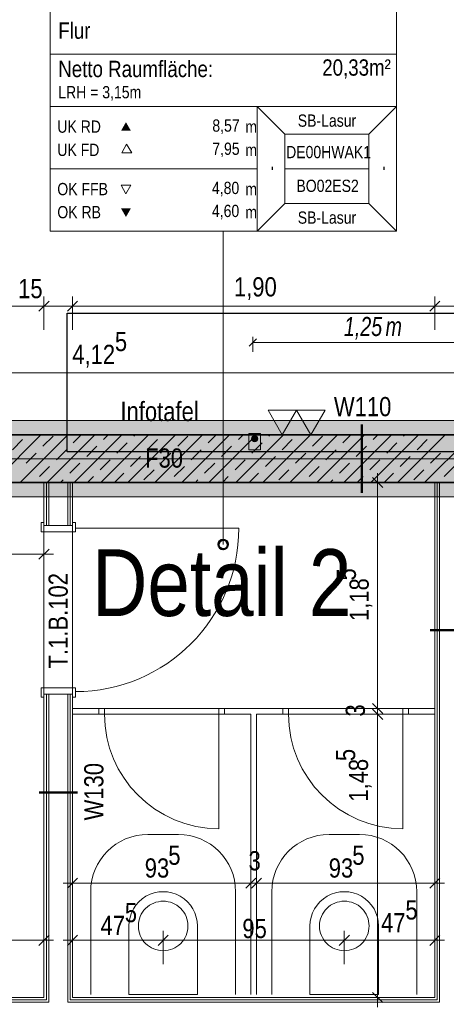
# Model space of a CAD drawing. Extents: x -420 to 300, y 62 to 1162.
# Tile 64 of 130: x -113 to -69, y 717 to 820. Entities that reach past the tile are written whole.
import ezdxf
from ezdxf.lldxf.tags import DXFTag

# ---------------------------------------------------------------- set-up
doc = ezdxf.new("R2010")
doc.units = 0
doc.layers.get('0').update_dxf_attribs({"lineweight": 35})
for name, color, linetype, lineweight, true_color in [('00 -Bauelemente -Dämmung innen', 7, 'Continuous', 9, 0xff7fe6), ('00 -Bauelemente -Gipskarton', 7, 'Continuous', 9, 0xff7fe6), ('30 -34 Innenwände- 1 tragend', 7, 'Continuous', 13, 0xdd0806), ('30 -34 Innenwände- 2 nichttragend', 7, 'Continuous', 18, 0xff7fe6), ('30 -34 Innenwände- 4 Türen_Fenster', 9, 'Continuous', 15, 0x808080), ('30 -35 Decken- 1 Konstruktion-Träger- Stahlbeton', 7, 'grob-A06G9F4K8I', 13, 0x33aa00), ('40 -41 Abwasser_Wasser_Gas- 1 Abwasser + sanitäre Anlagen', 7, 'Continuous', 9, 0xff6633), ('60 -61 Ausstattung -1 Möbel -verdeckt', 9, 'grob-A06G9F4K8I', 13, 0x808080), ('70 -72 Beschriftung- 1 Beschriftung allgemein', 7, 'Continuous', 9, 0xff6633), ('70 -72 Beschriftung- 2 Beschriftung Bauteile', 7, 'Continuous', 9, 0x9999ff), ('70 -75 Raumstempel- 1 Raumstempel', 1, 'Continuous', 50, 0xff0000), ('70 -75 Raumstempel-2 Verweislinie', 1, 'Continuous', 9, 0xff0000), ('70 -76 Bemaßung- 2 Allgemein', 9, 'Continuous', 5, 0x808080), ('E_Aussparung Bemaßung', 5, 'Continuous', 9, 0x0000ff), ('E_Leerrohr 32', 7, 'Continuous', 9, 0x00b300), ('E_Leerrohr Umrandung', 7, 'Continuous', 13, 0xffffff), ('E_Leerrohr_Detailnummer', 1, 'Continuous', 25, 0xff0000), ('E_Leerrohrdose 32', 7, 'Continuous', 9, 0x99ff99), ('iwb_Schraffur_ F30_feuerhemmend', 7, 'Continuous', 13, 0xff6600), ('iwb_Sichtbeton', 2, 'Continuous', 50, 0xffff00), ('iwb_Sichtbeton-Shading', 2, 'Continuous', 50, 0xffff00)]:
    doc.layers.add(name, color=color, linetype=linetype, lineweight=lineweight, true_color=true_color)
for name, color, linetype, lineweight in [('70 -71 Achsen- 1 Gebäudeachsen', 7, 'STRICHPUNKT2-A06G9F4J8I', 18), ('70 -75 Raumstempel- 3 Wandstempel', 7, 'Continuous', 50), ('Keine', 7, 'Continuous', 9)]:
    doc.layers.add(name, color=color, linetype=linetype, lineweight=lineweight)
doc.layers.add('iwb_Schraffur_Unterzug', color=7, linetype='Continuous', lineweight=5, true_color=0xffffcc, plot=False)
doc.styles.get("Standard").update_dxf_attribs({"font": 'ARIALN.TTF'})
tags = doc.linetypes.add('grob-A06G9F4K8I', pattern=[14, 3, -8, 3]).pattern_tags.tags
tags[8:9] = [DXFTag(74, 4), DXFTag(75, 0), DXFTag(340, '0'), DXFTag(46, 0.0), DXFTag(50, 0.0), DXFTag(44, 0.0), DXFTag(45, 0.0)]
tags[6:7] = [DXFTag(74, 4), DXFTag(75, 0), DXFTag(340, '0'), DXFTag(46, 0.0), DXFTag(50, 0.0), DXFTag(44, 0.0), DXFTag(45, 0.0)]
tags[4:5] = [DXFTag(74, 4), DXFTag(75, 0), DXFTag(340, '0'), DXFTag(46, 0.0), DXFTag(50, 0.0), DXFTag(44, 0.0), DXFTag(45, 0.0)]
tags = doc.linetypes.add('STRICHPUNKT2-A06G9F4J8I', pattern=[12.7, 6.35, -3.175, 0, -3.175]).pattern_tags.tags
tags[10:11] = [DXFTag(74, 4), DXFTag(75, 0), DXFTag(340, '0'), DXFTag(46, 0.0), DXFTag(50, 0.0), DXFTag(44, 0.0), DXFTag(45, 0.0)]
tags[8:9] = [DXFTag(74, 4), DXFTag(75, 0), DXFTag(340, '0'), DXFTag(46, 0.0), DXFTag(50, 0.0), DXFTag(44, 0.0), DXFTag(45, 0.0)]
tags[6:7] = [DXFTag(74, 4), DXFTag(75, 0), DXFTag(340, '0'), DXFTag(46, 0.0), DXFTag(50, 0.0), DXFTag(44, 0.0), DXFTag(45, 0.0)]
tags[4:5] = [DXFTag(74, 4), DXFTag(75, 0), DXFTag(340, '0'), DXFTag(46, 0.0), DXFTag(50, 0.0), DXFTag(44, 0.0), DXFTag(45, 0.0)]

# ---------------------------------------------------------------- blocks, each defined once
blk = doc.blocks.new('Shading-A06G9EZH8I', base_point=(-7.3, 831.65))
at = {"layer": 'iwb_Sichtbeton-Shading', "color": 51, "true_color": 0xffff7f}
blk.add_solid([(-63.8, 776.65), (-121.49, 776.65), (-63.8, 777.25), (-121.49, 777.25)], dxfattribs=at)
blk = doc.blocks.new('Referenz-A06G9F4L8I')
at = {"layer": '00 -Bauelemente -Dämmung innen', "color": 0, "linetype": 'Continuous', "ltscale": 0.13}
for p, q in [((-110.3, 771.95), (-110.3, 767.45)), ((-108.3, 771.95), (-108.3, 767.45)), ((-69.3, 771.95), (-69.3, 717.45)), ((-110.3, 749.75), (-110.3, 717.45)), ((-108.3, 749.75), (-108.3, 717.45)), ((-110.3, 717.45), (-151.5, 717.45)), ((-69.3, 717.45), (-108.3, 717.45))]:
    blk.add_line(p, q, dxfattribs=at)
at = {"layer": '00 -Bauelemente -Gipskarton', "color": 0, "linetype": 'Continuous', "ltscale": 0.13}
for p, q in [((-110.8, 771.95), (-110.8, 767.45)), ((-110.55, 771.95), (-110.55, 767.45)), ((-110.3, 771.95), (-110.3, 767.45)), ((-108.3, 771.95), (-108.3, 767.45)), ((-108.05, 771.95), (-108.05, 767.45)), ((-107.8, 771.95), (-107.8, 767.45)), ((-69.8, 771.95), (-69.8, 717.95)), ((-69.55, 771.95), (-69.55, 717.7)), ((-69.3, 771.95), (-69.3, 717.45)), ((-110.8, 749.75), (-110.8, 717.95)), ((-110.55, 749.75), (-110.55, 717.7)), ((-110.3, 749.75), (-110.3, 717.45)), ((-108.3, 749.75), (-108.3, 717.45)), ((-108.05, 749.75), (-108.05, 717.7)), ((-107.8, 749.75), (-107.8, 717.95)), ((-110.55, 717.7), (-151.25, 717.7)), ((-110.8, 717.95), (-151, 717.95)), ((-69.55, 717.7), (-108.05, 717.7)), ((-69.8, 717.95), (-107.8, 717.95)), ((-110.3, 717.45), (-151.5, 717.45)), ((-69.3, 717.45), (-108.3, 717.45))]:
    blk.add_line(p, q, dxfattribs=at)
at = {"layer": '30 -34 Innenwände- 1 tragend', "color": 0, "lineweight": 35}
for p, q in [((-146.3, 776.95), (-63.8, 776.95)), ((-146.3, 771.95), (-63.8, 771.95))]:
    blk.add_line(p, q, dxfattribs=at)
at = {"layer": '30 -34 Innenwände- 1 tragend', "color": 0, "linetype": 'Continuous', "ltscale": 0.13}
for p, q in [((-146.3, 776.95), (-63.8, 776.95)), ((-146.3, 771.95), (-110.8, 771.95)), ((-107.8, 771.95), (-69.8, 771.95))]:
    blk.add_line(p, q, dxfattribs=at)
at = {"layer": '30 -34 Innenwände- 1 tragend', "color": 0, "lineweight": 9}
for p, q in [((-116.13, 771.95), (-111.13, 776.95)), ((-116.13, 771.95), (-111.13, 776.95)), ((-114.1, 775.4), (-113.04, 776.46)), ((-114.1, 775.4), (-113.04, 776.46)), ((-113.3, 771.95), (-108.3, 776.95)), ((-113.3, 771.95), (-108.3, 776.95)), ((-110.92, 775.76), (-109.85, 776.82)), ((-110.92, 775.76), (-109.85, 776.82)), ((-110.48, 771.95), (-105.48, 776.95)), ((-110.48, 771.95), (-105.48, 776.95)), ((-107.73, 776.11), (-106.89, 776.95)), ((-107.73, 776.11), (-106.89, 776.95)), ((-107.65, 771.95), (-102.65, 776.95)), ((-107.65, 771.95), (-102.65, 776.95)), ((-104.82, 771.95), (-99.82, 776.95)), ((-104.82, 771.95), (-99.82, 776.95)), ((-104.55, 776.46), (-104.06, 776.95)), ((-104.55, 776.46), (-104.06, 776.95)), ((-101.99, 771.95), (-96.99, 776.95)), ((-101.99, 771.95), (-96.99, 776.95)), ((-101.37, 776.82), (-101.23, 776.95)), ((-101.37, 776.82), (-101.23, 776.95)), ((-99.96, 775.4), (-98.89, 776.46)), ((-99.96, 775.4), (-98.89, 776.46)), ((-99.16, 771.95), (-94.16, 776.95)), ((-99.16, 771.95), (-94.16, 776.95)), ((-96.77, 775.76), (-95.71, 776.82)), ((-96.77, 775.76), (-95.71, 776.82)), ((-96.33, 771.95), (-91.33, 776.95)), ((-96.33, 771.95), (-91.33, 776.95)), ((-93.59, 776.11), (-92.75, 776.95)), ((-93.59, 776.11), (-92.75, 776.95)), ((-93.51, 771.95), (-88.51, 776.95)), ((-93.51, 771.95), (-88.51, 776.95)), ((-90.68, 771.95), (-85.68, 776.95)), ((-90.68, 771.95), (-85.68, 776.95)), ((-90.41, 776.46), (-89.92, 776.95)), ((-90.41, 776.46), (-89.92, 776.95)), ((-87.85, 771.95), (-82.85, 776.95)), ((-87.85, 771.95), (-82.85, 776.95)), ((-87.23, 776.82), (-87.09, 776.95)), ((-87.23, 776.82), (-87.09, 776.95)), ((-85.81, 775.4), (-84.75, 776.46)), ((-85.81, 775.4), (-84.75, 776.46)), ((-85.02, 771.95), (-80.02, 776.95)), ((-85.02, 771.95), (-80.02, 776.95)), ((-82.63, 775.76), (-81.57, 776.82)), ((-82.63, 775.76), (-81.57, 776.82)), ((-82.19, 771.95), (-77.19, 776.95)), ((-82.19, 771.95), (-77.19, 776.95)), ((-79.45, 776.11), (-78.61, 776.95)), ((-79.45, 776.11), (-78.61, 776.95)), ((-79.36, 771.95), (-74.36, 776.95)), ((-79.36, 771.95), (-74.36, 776.95)), ((-76.53, 771.95), (-71.53, 776.95)), ((-76.53, 771.95), (-71.53, 776.95)), ((-76.27, 776.46), (-75.78, 776.95)), ((-76.27, 776.46), (-75.78, 776.95)), ((-73.71, 771.95), (-68.71, 776.95)), ((-73.71, 771.95), (-68.71, 776.95)), ((-73.09, 776.82), (-72.95, 776.95)), ((-73.09, 776.82), (-72.95, 776.95)), ((-71.67, 775.4), (-70.61, 776.46)), ((-71.67, 775.4), (-70.61, 776.46)), ((-70.88, 771.95), (-65.88, 776.95)), ((-70.88, 771.95), (-65.88, 776.95)), ((-106.32, 774.7), (-105.26, 775.76)), ((-106.32, 774.7), (-105.26, 775.76)), ((-103.14, 775.05), (-102.08, 776.11)), ((-103.14, 775.05), (-102.08, 776.11)), ((-92.18, 774.7), (-91.12, 775.76)), ((-92.18, 774.7), (-91.12, 775.76)), ((-89, 775.05), (-87.93, 776.11)), ((-89, 775.05), (-87.93, 776.11)), ((-78.04, 774.7), (-76.97, 775.76)), ((-78.04, 774.7), (-76.97, 775.76)), ((-74.85, 775.05), (-73.79, 776.11)), ((-74.85, 775.05), (-73.79, 776.11)), ((-112.68, 773.99), (-111.62, 775.05)), ((-112.68, 773.99), (-111.62, 775.05)), ((-109.5, 774.34), (-108.44, 775.4)), ((-109.5, 774.34), (-108.44, 775.4)), ((-101.72, 773.63), (-100.66, 774.7)), ((-101.72, 773.63), (-100.66, 774.7)), ((-98.54, 773.99), (-97.48, 775.05)), ((-98.54, 773.99), (-97.48, 775.05)), ((-95.36, 774.34), (-94.3, 775.4)), ((-95.36, 774.34), (-94.3, 775.4)), ((-87.58, 773.63), (-86.52, 774.7)), ((-87.58, 773.63), (-86.52, 774.7)), ((-84.4, 773.99), (-83.34, 775.05)), ((-84.4, 773.99), (-83.34, 775.05)), ((-81.22, 774.34), (-80.16, 775.4)), ((-81.22, 774.34), (-80.16, 775.4)), ((-73.44, 773.63), (-72.38, 774.7)), ((-73.44, 773.63), (-72.38, 774.7)), ((-70.26, 773.99), (-69.2, 775.05)), ((-70.26, 773.99), (-69.2, 775.05)), ((-111.27, 772.57), (-110.21, 773.63)), ((-111.27, 772.57), (-110.21, 773.63)), ((-108.09, 772.93), (-107.03, 773.99)), ((-108.09, 772.93), (-107.03, 773.99)), ((-104.91, 773.28), (-103.84, 774.34)), ((-104.91, 773.28), (-103.84, 774.34)), ((-97.13, 772.57), (-96.07, 773.63)), ((-97.13, 772.57), (-96.07, 773.63)), ((-93.95, 772.93), (-92.88, 773.99)), ((-93.95, 772.93), (-92.88, 773.99)), ((-90.76, 773.28), (-89.7, 774.34)), ((-90.76, 773.28), (-89.7, 774.34)), ((-82.98, 772.57), (-81.92, 773.63)), ((-82.98, 772.57), (-81.92, 773.63)), ((-79.8, 772.93), (-78.74, 773.99)), ((-79.8, 772.93), (-78.74, 773.99)), ((-76.62, 773.28), (-75.56, 774.34)), ((-76.62, 773.28), (-75.56, 774.34)), ((-68.84, 772.57), (-67.78, 773.63)), ((-68.84, 772.57), (-67.78, 773.63)), ((-106.23, 771.95), (-105.61, 772.57)), ((-106.23, 771.95), (-105.61, 772.57)), ((-103.4, 771.95), (-102.43, 772.93)), ((-103.4, 771.95), (-102.43, 772.93)), ((-100.31, 772.22), (-99.25, 773.28)), ((-100.31, 772.22), (-99.25, 773.28)), ((-92.09, 771.95), (-91.47, 772.57)), ((-92.09, 771.95), (-91.47, 772.57)), ((-89.26, 771.95), (-88.29, 772.93)), ((-89.26, 771.95), (-88.29, 772.93)), ((-86.17, 772.22), (-85.11, 773.28)), ((-86.17, 772.22), (-85.11, 773.28)), ((-77.95, 771.95), (-77.33, 772.57)), ((-77.95, 771.95), (-77.33, 772.57)), ((-75.12, 771.95), (-74.15, 772.93)), ((-75.12, 771.95), (-74.15, 772.93)), ((-72.02, 772.22), (-70.96, 773.28)), ((-72.02, 772.22), (-70.96, 773.28)), ((-109.06, 771.95), (-108.79, 772.22)), ((-109.06, 771.95), (-108.79, 772.22)), ((-94.92, 771.95), (-94.65, 772.22)), ((-94.92, 771.95), (-94.65, 772.22)), ((-80.78, 771.95), (-80.51, 772.22)), ((-80.78, 771.95), (-80.51, 772.22))]:
    blk.add_line(p, q, dxfattribs=at)
at = {"layer": '30 -34 Innenwände- 2 nichttragend', "color": 0, "linetype": 'Continuous', "ltscale": 0.18}
for p, q in [((-110.8, 771.95), (-110.8, 767.45)), ((-107.8, 771.95), (-107.8, 767.45)), ((-69.8, 771.95), (-66.8, 771.95)), ((-69.8, 771.95), (-69.8, 717.95)), ((-110.8, 767.45), (-110.8, 767.77)), ((-107.8, 767.45), (-107.8, 767.77)), ((-110.8, 749.75), (-110.8, 718.25)), ((-110.8, 749.75), (-110.8, 749.43)), ((-107.8, 749.75), (-107.8, 749.43)), ((-107.8, 749.75), (-107.8, 717.95)), ((-105.05, 748.25), (-107.8, 748.25)), ((-107.8, 748.25), (-107.8, 747.65)), ((-105.05, 747.65), (-107.8, 747.65)), ((-105.05, 748.25), (-105.05, 747.65)), ((-105.05, 748.25), (-105.05, 747.65)), ((-91.85, 748.25), (-91.85, 747.65)), ((-91.85, 748.25), (-91.85, 747.65)), ((-85.75, 748.25), (-91.85, 748.25)), ((-89.1, 747.65), (-91.85, 747.65)), ((-89.1, 747.65), (-89.1, 718.25)), ((-88.5, 747.65), (-88.5, 718.25)), ((-85.75, 747.65), (-88.5, 747.65)), ((-85.75, 748.25), (-85.75, 747.65)), ((-85.75, 748.25), (-85.75, 747.65)), ((-69.8, 748.25), (-72.55, 748.25)), ((-72.55, 748.25), (-72.55, 747.65)), ((-72.55, 748.25), (-72.55, 747.65)), ((-69.8, 747.65), (-72.55, 747.65)), ((-69.8, 748.25), (-69.8, 747.65)), ((-110.8, 717.95), (-151, 717.95)), ((-69.8, 717.95), (-107.8, 717.95))]:
    blk.add_line(p, q, dxfattribs=at)
at = {"layer": '30 -34 Innenwände- 4 Türen_Fenster', "color": 0}
for p, q in [((-110.8, 767.77), (-111.1, 767.77)), ((-111.1, 767.77), (-111.1, 766.77)), ((-110.8, 767.45), (-110.8, 767.77)), ((-107.8, 767.45), (-110.8, 767.45)), ((-107.5, 767.77), (-107.8, 767.77)), ((-107.8, 767.77), (-107.8, 767.45)), ((-107.5, 767.17), (-107.5, 767.77)), ((-107.5, 766.77), (-107.5, 767.17)), ((-111.1, 766.77), (-107.5, 766.77)), ((-111.1, 749.43), (-111.1, 750.43)), ((-111.1, 750.43), (-107.5, 750.43)), ((-107.8, 749.75), (-110.8, 749.75)), ((-110.8, 749.75), (-110.8, 749.43)), ((-107.8, 749.43), (-107.8, 749.75)), ((-107.5, 750.43), (-107.5, 750.03)), ((-107.5, 750.03), (-107.5, 749.43)), ((-110.8, 749.43), (-111.1, 749.43)), ((-107.5, 749.43), (-107.8, 749.43)), ((-105.05, 747.65), (-105.05, 748.25)), ((-105.05, 748.25), (-104.45, 748.25)), ((-104.45, 747.65), (-105.05, 747.65)), ((-104.45, 748.25), (-104.45, 747.65)), ((-92.45, 747.65), (-92.45, 748.25)), ((-92.45, 748.25), (-91.85, 748.25)), ((-91.85, 747.65), (-92.45, 747.65)), ((-91.85, 748.25), (-91.85, 747.65)), ((-85.75, 747.65), (-85.75, 748.25)), ((-85.75, 748.25), (-85.15, 748.25)), ((-85.15, 747.65), (-85.75, 747.65)), ((-85.15, 748.25), (-85.15, 747.65)), ((-73.15, 747.65), (-73.15, 748.25)), ((-73.15, 748.25), (-72.55, 748.25)), ((-72.55, 747.65), (-73.15, 747.65)), ((-72.55, 748.25), (-72.55, 747.65))]:
    blk.add_line(p, q, dxfattribs=at)
at = {"layer": '30 -34 Innenwände- 4 Türen_Fenster', "color": 0, "linetype": 'grob-A06G9F4K8I', "ltscale": 0.15}
for p, q in [((-110.8, 767.45), (-110.8, 749.75)), ((-107.8, 767.45), (-107.8, 749.75)), ((-107.5, 767.17), (-90.36, 767.17)), ((-92.45, 747.65), (-92.45, 735.65)), ((-73.15, 747.65), (-73.15, 735.65))]:
    blk.add_line(p, q, dxfattribs=at)
at = {"layer": '30 -34 Innenwände- 4 Türen_Fenster', "color": 0, "linetype": 'Continuous', "ltscale": 0.15}
for p, q in [((-104.45, 747.65), (-104.45, 748.25)), ((-104.45, 748.25), (-92.45, 748.25)), ((-92.45, 748.25), (-104.45, 748.25)), ((-92.45, 747.65), (-104.45, 747.65)), ((-92.45, 747.65), (-104.45, 747.65)), ((-92.45, 748.25), (-92.45, 747.65)), ((-85.15, 747.65), (-85.15, 748.25)), ((-85.15, 748.25), (-73.15, 748.25)), ((-73.15, 748.25), (-85.15, 748.25)), ((-73.15, 747.65), (-85.15, 747.65)), ((-73.15, 747.65), (-85.15, 747.65)), ((-73.15, 748.25), (-73.15, 747.65))]:
    blk.add_line(p, q, dxfattribs=at)
at = {"layer": '30 -34 Innenwände- 4 Türen_Fenster', "color": 0, "linetype": 'grob-A06G9F4K8I', "ltscale": 0.15}
for centre, major_axis in [((-107.5, 767.17), (0, -17.14)), ((-92.45, 747.65), (-12, 0)), ((-73.15, 747.65), (-12, 0))]:
    blk.add_ellipse(centre, major_axis=major_axis, ratio=1, start_param=0, end_param=1.570796, dxfattribs=at)
at = {"layer": '30 -35 Decken- 1 Konstruktion-Träger- Stahlbeton', "color": 0}
for p, q in [((-298.3, 778.45), (-2.3, 778.45)), ((-298.3, 770.45), (-2.3, 770.45))]:
    blk.add_line(p, q, dxfattribs=at)
at = {"layer": '40 -41 Abwasser_Wasser_Gas- 1 Abwasser + sanitäre Anlagen', "color": 0, "linetype": 'Continuous', "ltscale": 0.13}
for p, q in [((-99.29, 727.86), (-99.05, 727.94)), ((-99.05, 727.94), (-98.8, 728)), ((-98.8, 728), (-98.55, 728.04)), ((-98.55, 728.04), (-98.3, 728.05)), ((-98.3, 728.05), (-98.04, 728.04)), ((-98.04, 728.04), (-97.79, 728)), ((-97.79, 728), (-97.54, 727.94)), ((-97.54, 727.94), (-97.3, 727.86)), ((-80.29, 727.86), (-80.05, 727.94)), ((-80.05, 727.94), (-79.8, 728)), ((-79.8, 728), (-79.55, 728.04)), ((-79.55, 728.04), (-79.3, 728.05)), ((-79.3, 728.05), (-79.04, 728.04)), ((-79.04, 728.04), (-78.79, 728)), ((-78.79, 728), (-78.54, 727.94)), ((-78.54, 727.94), (-78.3, 727.86)), ((-100.59, 726.68), (-100.46, 726.9)), ((-100.46, 726.9), (-100.31, 727.1)), ((-100.31, 727.1), (-100.14, 727.29)), ((-100.14, 727.29), (-99.95, 727.46)), ((-99.95, 727.46), (-99.74, 727.62)), ((-99.74, 727.62), (-99.52, 727.75)), ((-99.52, 727.75), (-99.29, 727.86)), ((-97.3, 727.86), (-97.07, 727.75)), ((-97.07, 727.75), (-96.85, 727.62)), ((-96.85, 727.62), (-96.65, 727.46)), ((-96.65, 727.46), (-96.46, 727.29)), ((-96.46, 727.29), (-96.29, 727.1)), ((-96.29, 727.1), (-96.14, 726.9)), ((-96.14, 726.9), (-96, 726.68)), ((-81.59, 726.68), (-81.46, 726.9)), ((-81.46, 726.9), (-81.31, 727.1)), ((-81.31, 727.1), (-81.14, 727.29)), ((-81.14, 727.29), (-80.95, 727.46)), ((-80.95, 727.46), (-80.74, 727.62)), ((-80.74, 727.62), (-80.52, 727.75)), ((-80.52, 727.75), (-80.29, 727.86)), ((-78.3, 727.86), (-78.07, 727.75)), ((-78.07, 727.75), (-77.85, 727.62)), ((-77.85, 727.62), (-77.65, 727.46)), ((-77.65, 727.46), (-77.46, 727.29)), ((-77.46, 727.29), (-77.29, 727.1)), ((-77.29, 727.1), (-77.14, 726.9)), ((-77.14, 726.9), (-77, 726.68)), ((-100.89, 725.71), (-100.85, 725.96)), ((-100.85, 725.96), (-100.79, 726.21)), ((-100.79, 726.21), (-100.7, 726.45)), ((-100.7, 726.45), (-100.59, 726.68)), ((-96, 726.68), (-95.9, 726.45)), ((-95.9, 726.45), (-95.81, 726.21)), ((-95.81, 726.21), (-95.75, 725.96)), ((-95.75, 725.96), (-95.71, 725.71)), ((-81.89, 725.71), (-81.85, 725.96)), ((-81.85, 725.96), (-81.79, 726.21)), ((-81.79, 726.21), (-81.7, 726.45)), ((-81.7, 726.45), (-81.59, 726.68)), ((-77, 726.68), (-76.9, 726.45)), ((-76.9, 726.45), (-76.81, 726.21)), ((-76.81, 726.21), (-76.75, 725.96)), ((-76.75, 725.96), (-76.71, 725.71)), ((-101.9, 725.45), (-101.9, 718.25)), ((-100.9, 725.45), (-100.89, 725.71)), ((-100.89, 725.2), (-100.9, 725.45)), ((-100.85, 724.95), (-100.89, 725.2)), ((-100.79, 724.7), (-100.85, 724.95)), ((-95.75, 724.95), (-95.81, 724.7)), ((-95.71, 725.2), (-95.75, 724.95)), ((-95.71, 725.71), (-95.7, 725.45)), ((-95.7, 725.45), (-95.71, 725.2)), ((-94.7, 718.25), (-94.7, 725.45)), ((-82.9, 725.45), (-82.9, 718.25)), ((-81.9, 725.45), (-81.89, 725.71)), ((-81.89, 725.2), (-81.9, 725.45)), ((-81.85, 724.95), (-81.89, 725.2)), ((-81.79, 724.7), (-81.85, 724.95)), ((-76.75, 724.95), (-76.81, 724.7)), ((-76.71, 725.2), (-76.75, 724.95)), ((-76.71, 725.71), (-76.7, 725.45)), ((-76.7, 725.45), (-76.71, 725.2)), ((-75.7, 718.25), (-75.7, 725.45)), ((-100.7, 724.46), (-100.79, 724.7)), ((-100.59, 724.23), (-100.7, 724.46)), ((-100.46, 724.01), (-100.59, 724.23)), ((-100.31, 723.8), (-100.46, 724.01)), ((-100.14, 723.61), (-100.31, 723.8)), ((-96.29, 723.8), (-96.46, 723.61)), ((-96.14, 724.01), (-96.29, 723.8)), ((-96, 724.23), (-96.14, 724.01)), ((-95.9, 724.46), (-96, 724.23)), ((-95.81, 724.7), (-95.9, 724.46)), ((-81.7, 724.46), (-81.79, 724.7)), ((-81.59, 724.23), (-81.7, 724.46)), ((-81.46, 724.01), (-81.59, 724.23)), ((-81.31, 723.8), (-81.46, 724.01)), ((-81.14, 723.61), (-81.31, 723.8)), ((-77.29, 723.8), (-77.46, 723.61)), ((-77.14, 724.01), (-77.29, 723.8)), ((-77, 724.23), (-77.14, 724.01)), ((-76.9, 724.46), (-77, 724.23)), ((-76.81, 724.7), (-76.9, 724.46)), ((-99.95, 723.44), (-100.14, 723.61)), ((-99.74, 723.29), (-99.95, 723.44)), ((-99.52, 723.16), (-99.74, 723.29)), ((-99.29, 723.05), (-99.52, 723.16)), ((-99.05, 722.97), (-99.29, 723.05)), ((-98.8, 722.9), (-99.05, 722.97)), ((-98.55, 722.87), (-98.8, 722.9)), ((-98.3, 722.85), (-98.55, 722.87)), ((-98.04, 722.87), (-98.3, 722.85)), ((-97.79, 722.9), (-98.04, 722.87)), ((-97.54, 722.97), (-97.79, 722.9)), ((-97.3, 723.05), (-97.54, 722.97)), ((-97.07, 723.16), (-97.3, 723.05)), ((-96.85, 723.29), (-97.07, 723.16)), ((-96.65, 723.44), (-96.85, 723.29)), ((-96.46, 723.61), (-96.65, 723.44)), ((-80.95, 723.44), (-81.14, 723.61)), ((-80.74, 723.29), (-80.95, 723.44)), ((-80.52, 723.16), (-80.74, 723.29)), ((-80.29, 723.05), (-80.52, 723.16)), ((-80.05, 722.97), (-80.29, 723.05)), ((-79.8, 722.9), (-80.05, 722.97)), ((-79.55, 722.87), (-79.8, 722.9)), ((-79.3, 722.85), (-79.55, 722.87)), ((-79.04, 722.87), (-79.3, 722.85)), ((-78.79, 722.9), (-79.04, 722.87)), ((-78.54, 722.97), (-78.79, 722.9)), ((-78.3, 723.05), (-78.54, 722.97)), ((-78.07, 723.16), (-78.3, 723.05)), ((-77.85, 723.29), (-78.07, 723.16)), ((-77.65, 723.44), (-77.85, 723.29)), ((-77.46, 723.61), (-77.65, 723.44)), ((-101.9, 718.25), (-94.7, 718.25)), ((-82.9, 718.25), (-75.7, 718.25))]:
    blk.add_line(p, q, dxfattribs=at)
for centre in [(-98.3, 725.45), (-79.3, 725.45)]:
    blk.add_ellipse(centre, major_axis=(3.6, 0), ratio=1, start_param=0, end_param=3.141593, dxfattribs=at)
at = {"layer": '60 -61 Ausstattung -1 Möbel -verdeckt', "color": 0, "linetype": 'grob-A06G9F4K8I', "ltscale": 0.13}
for p, q in [((-99.9, 735.05), (-96.7, 735.05)), ((-80.9, 735.05), (-77.7, 735.05)), ((-105.9, 718.25), (-105.9, 729.05)), ((-90.7, 729.05), (-90.7, 718.25)), ((-86.9, 718.25), (-86.9, 729.05)), ((-71.7, 729.05), (-71.7, 718.25))]:
    blk.add_line(p, q, dxfattribs=at)
for centre, major_axis in [((-99.9, 729.05), (0, 6)), ((-96.7, 729.05), (6, 0)), ((-80.9, 729.05), (0, 6)), ((-77.7, 729.05), (6, 0))]:
    blk.add_ellipse(centre, major_axis=major_axis, ratio=1, start_param=0, end_param=1.570796, dxfattribs=at)
at = {"layer": '70 -71 Achsen- 1 Gebäudeachsen', "color": 0, "linetype": 'STRICHPUNKT2-A06G9F4J8I', "ltscale": 0.18}
blk.add_line((-387.24, 774.45), (76.5, 774.45), dxfattribs=at)
at = {"layer": '70 -72 Beschriftung- 2 Beschriftung Bauteile', "color": 0}
for p, q in [((-85.8, 776.95), (-87.3, 779.55)), ((-87.3, 779.55), (-84.3, 779.55)), ((-84.3, 779.55), (-85.8, 776.95)), ((-82.8, 776.95), (-84.3, 779.55)), ((-84.3, 779.55), (-81.3, 779.55)), ((-81.3, 779.55), (-82.8, 776.95))]:
    blk.add_line(p, q, dxfattribs=at)
at = {"layer": '70 -75 Raumstempel- 1 Raumstempel', "color": 0, "lineweight": 9}
for p, q in [((-110.16, 824.45), (-110.16, 798.31)), ((-73.84, 798.31), (-73.84, 824.45)), ((-73.84, 816.86), (-110.16, 816.86)), ((-110.16, 811.38), (-88.44, 811.38)), ((-85.55, 808.49), (-88.44, 811.38)), ((-73.84, 811.38), (-88.44, 811.38)), ((-88.44, 811.38), (-88.44, 798.31)), ((-76.72, 808.49), (-73.84, 811.38)), ((-85.55, 801.21), (-85.55, 808.49)), ((-85.55, 808.49), (-76.72, 808.49)), ((-76.72, 801.21), (-76.72, 808.49)), ((-102.13, 807.42), (-102.65, 806.52)), ((-102.65, 806.52), (-101.6, 806.52)), ((-101.6, 806.52), (-102.13, 807.42)), ((-110.16, 804.85), (-88.44, 804.85)), ((-76.72, 804.85), (-85.55, 804.85)), ((-102.2, 802.24), (-102.72, 803.15)), ((-102.72, 803.15), (-101.68, 803.15)), ((-101.68, 803.15), (-102.2, 802.24)), ((-85.55, 801.21), (-88.44, 798.31)), ((-85.55, 801.21), (-76.72, 801.21)), ((-76.72, 801.21), (-73.84, 798.31)), ((-73.84, 798.31), (-110.16, 798.31))]:
    blk.add_line(p, q, dxfattribs=at)
at = {"layer": '70 -75 Raumstempel- 1 Raumstempel', "color": 0, "lineweight": 0}
for points in [[(-101.68, 808.84), (-102.2, 809.74), (-102.72, 808.84)], [(-101.68, 800.71), (-102.2, 799.8), (-102.72, 800.71)]]:
    blk.add_solid(points, dxfattribs=at)
at = {"layer": '70 -75 Raumstempel- 3 Wandstempel', "color": 0, "linetype": 'Continuous', "ltscale": 0.5}
for p, q in [((-66.3, 756.46), (-70.3, 756.46)), ((-107.3, 739.46), (-111.3, 739.46))]:
    blk.add_line(p, q, dxfattribs=at)
at = {"layer": '70 -75 Raumstempel-2 Verweislinie', "color": 0}
blk.add_line((-92, 798.31), (-92, 765.45), dxfattribs=at)
at = {"layer": '70 -75 Raumstempel-2 Verweislinie', "color": 0, "linetype": 'ByBlock', "lineweight": 50, "ltscale": 0.5}
blk.add_circle((-92, 765.45), 0.5, dxfattribs=at)
at = {"layer": '70 -76 Bemaßung- 2 Allgemein', "color": 0, "linetype": 'Continuous', "lineweight": 20, "ltscale": 0.2}
for p, q in [((-110.27, 790.98), (-111.33, 789.92)), ((-110.27, 790.98), (-111.33, 789.92)), ((-108.33, 789.92), (-107.27, 790.98)), ((-108.33, 789.92), (-107.27, 790.98)), ((-69.27, 790.98), (-70.33, 789.92)), ((-69.27, 790.98), (-70.33, 789.92)), ((-76.33, 772.48), (-75.27, 771.42)), ((-110.27, 764.98), (-111.33, 763.92)), ((-75.27, 747.72), (-76.33, 748.78)), ((-75.27, 747.72), (-76.33, 748.78)), ((-76.33, 748.18), (-75.27, 747.12)), ((-76.33, 748.18), (-75.27, 747.12)), ((-108.33, 729.42), (-107.27, 730.48)), ((-88.57, 730.48), (-89.63, 729.42)), ((-88.57, 730.48), (-89.63, 729.42)), ((-89.03, 729.42), (-87.97, 730.48)), ((-89.03, 729.42), (-87.97, 730.48)), ((-69.27, 730.48), (-70.33, 729.42)), ((-110.27, 724.48), (-111.33, 723.42)), ((-108.33, 723.42), (-107.27, 724.48)), ((-97.77, 724.48), (-98.83, 723.42)), ((-98.83, 723.42), (-97.77, 724.48)), ((-79.83, 723.42), (-78.77, 724.48)), ((-78.77, 724.48), (-79.83, 723.42)), ((-69.27, 724.48), (-70.33, 723.42)), ((-75.27, 717.42), (-76.33, 718.48))]:
    blk.add_line(p, q, dxfattribs=at)
at = {"layer": '70 -76 Bemaßung- 2 Allgemein', "color": 0, "linetype": 'Continuous', "ltscale": 0.13}
for p, q in [((-110.8, 787.95), (-110.8, 791.45)), ((-110.8, 787.95), (-110.8, 791.45)), ((-107.8, 787.95), (-107.8, 791.45)), ((-107.8, 787.95), (-107.8, 791.45)), ((-69.8, 787.95), (-69.8, 791.45)), ((-69.8, 787.95), (-69.8, 791.45)), ((-111.86, 790.45), (-149.94, 790.45)), ((-111.86, 790.45), (-112.92, 790.45)), ((-109.8, 790.45), (-111.86, 790.45)), ((-109.8, 790.45), (-111.86, 790.45)), ((-107.8, 790.45), (-110.8, 790.45)), ((-108.8, 790.45), (-106.74, 790.45)), ((-108.8, 790.45), (-106.74, 790.45)), ((-70.86, 790.45), (-106.74, 790.45)), ((-106.74, 790.45), (-105.68, 790.45)), ((-70.86, 790.45), (-71.92, 790.45)), ((-68.8, 790.45), (-70.86, 790.45)), ((-68.8, 790.45), (-70.86, 790.45)), ((-66.8, 790.45), (-69.8, 790.45)), ((-64.86, 783.45), (-145.24, 783.45)), ((-75.8, 772.95), (-75.8, 770.89)), ((-73.3, 771.95), (-76.8, 771.95)), ((-75.8, 749.31), (-75.8, 770.89)), ((-110.8, 766.95), (-110.8, 763.45)), ((-145.24, 764.45), (-111.86, 764.45)), ((-109.8, 764.45), (-111.86, 764.45)), ((-75.8, 749.31), (-75.8, 750.37)), ((-75.8, 747.25), (-75.8, 749.31)), ((-75.8, 747.25), (-75.8, 749.31)), ((-75.8, 748.65), (-75.8, 746.59)), ((-75.8, 748.65), (-75.8, 746.59)), ((-73.3, 748.25), (-76.8, 748.25)), ((-73.3, 748.25), (-76.8, 748.25)), ((-73.3, 747.65), (-76.8, 747.65)), ((-73.3, 747.65), (-76.8, 747.65)), ((-75.8, 747.65), (-75.8, 748.25)), ((-75.8, 746.59), (-75.8, 745.53)), ((-75.8, 719.01), (-75.8, 746.59)), ((-107.8, 727.45), (-107.8, 730.95)), ((-89.1, 727.45), (-89.1, 730.95)), ((-89.1, 727.45), (-89.1, 730.95)), ((-88.5, 727.45), (-88.5, 730.95)), ((-88.5, 727.45), (-88.5, 730.95)), ((-69.8, 727.45), (-69.8, 730.95)), ((-108.8, 729.95), (-106.74, 729.95)), ((-90.16, 729.95), (-106.74, 729.95)), ((-90.16, 729.95), (-91.22, 729.95)), ((-88.1, 729.95), (-90.16, 729.95)), ((-88.1, 729.95), (-90.16, 729.95)), ((-89.5, 729.95), (-87.44, 729.95)), ((-89.5, 729.95), (-87.44, 729.95)), ((-88.5, 729.95), (-89.1, 729.95)), ((-70.86, 729.95), (-87.44, 729.95)), ((-87.44, 729.95), (-86.38, 729.95)), ((-68.8, 729.95), (-70.86, 729.95)), ((-110.8, 721.45), (-110.8, 724.95)), ((-107.8, 721.45), (-107.8, 724.95)), ((-98.3, 721.45), (-98.3, 724.95)), ((-98.3, 721.45), (-98.3, 724.95)), ((-79.3, 721.45), (-79.3, 724.95)), ((-79.3, 721.45), (-79.3, 724.95)), ((-69.8, 721.45), (-69.8, 724.95)), ((-111.86, 723.95), (-121.84, 723.95)), ((-109.8, 723.95), (-111.86, 723.95)), ((-108.8, 723.95), (-106.74, 723.95)), ((-99.36, 723.95), (-106.74, 723.95)), ((-97.3, 723.95), (-99.36, 723.95)), ((-99.3, 723.95), (-97.24, 723.95)), ((-80.36, 723.95), (-97.24, 723.95)), ((-78.3, 723.95), (-80.36, 723.95)), ((-80.3, 723.95), (-78.24, 723.95)), ((-70.86, 723.95), (-78.24, 723.95)), ((-68.8, 723.95), (-70.86, 723.95)), ((-75.8, 716.95), (-75.8, 719.01)), ((-73.3, 717.95), (-76.8, 717.95))]:
    blk.add_line(p, q, dxfattribs=at)
at = {"layer": 'Keine', "color": 0, "lineweight": 50}
blk.add_line((-77.45, 778.04), (-77.45, 770.87), dxfattribs=at)
at = {"layer": '70 -72 Beschriftung- 1 Beschriftung allgemein', "color": 0, "linetype": 'Continuous', "ltscale": 0.13, "insert": (-102.78, 780.42), "char_height": 2.0138, "attachment_point": 1}
blk.add_mtext('{\\fArial Narrow;Infotafel}', dxfattribs=at)
at = {"layer": '70 -75 Raumstempel- 1 Raumstempel', "color": 0, "linetype": 'Continuous', "ltscale": 0.5, "attachment_point": 1}
for s, insert, char_height, rotation in [('{\\fArial Narrow;Flur}', (-109.3, 820.2), 1.7117, 0), ('{\\fArial Narrow;Netto Raumfläche:}', (-109.3, 816.18), 1.7117, 0), ('{\\fArial Narrow;20,33m²}', (-81.61, 816.33), 1.7117, 0), ('{\\fArial Narrow;LRH = 3,15m}', (-109.3, 813.53), 1.2838, 0), ('{\\fArial Narrow;SB-Lasur}', (-84.18, 810.55), 1.2838, 0), ('{\\fArial Narrow;UK RD}', (-109.4, 809.92), 1.2838, 0), ('{\\fArial Narrow;8,57}', (-93.14, 810.03), 1.2838, 0), ('{\\fArial Narrow;m}', (-89.68, 809.91), 1.2838, 0), ('{\\fArial Narrow;UK FD}', (-109.4, 807.48), 1.2838, 0), ('{\\fArial Narrow;7,95}', (-93.14, 807.6), 1.2838, 0), ('{\\fArial Narrow;m}', (-89.68, 807.47), 1.2838, 0), ('{\\fArial Narrow;DE00HWAK1}', (-85.4, 807.25), 1.2838, 0), ('{\\fArial Narrow;-}', (-87.64, 804.65), 1.2838, 90), ('{\\fArial Narrow;-}', (-75.93, 804.65), 1.2838, 90), ('{\\fArial Narrow;OK FFB}', (-109.4, 803.37), 1.2838, 0), ('{\\fArial Narrow;4,80}', (-93.18, 803.49), 1.2838, 0), ('{\\fArial Narrow;BO02ES2}', (-84.32, 803.71), 1.2838, 0), ('{\\fArial Narrow;m}', (-89.68, 803.37), 1.2838, 0), ('{\\fArial Narrow;OK RB}', (-109.4, 800.95), 1.2838, 0), ('{\\fArial Narrow;4,60}', (-93.18, 801.08), 1.2838, 0), ('{\\fArial Narrow;m}', (-89.68, 800.95), 1.2838, 0), ('{\\fArial Narrow;SB-Lasur}', (-84.18, 800.38), 1.2838, 0)]:
    blk.add_mtext(s, dxfattribs=dict(at, insert=insert, char_height=char_height, rotation=rotation))
at = {"layer": '70 -75 Raumstempel- 3 Wandstempel', "color": 0, "linetype": 'Continuous', "ltscale": 0.5, "char_height": 2.0138, "attachment_point": 1}
for s, insert in [('{\\fArial Narrow;W110}', (-80.39, 780.92)), ('{\\fArial Narrow;F30}', (-100.19, 775.53))]:
    blk.add_mtext(s, dxfattribs=dict(at, insert=insert))
at = {"layer": '70 -75 Raumstempel- 3 Wandstempel', "color": 0, "linetype": 'Continuous', "ltscale": 0.5, "insert": (-106.58, 736.52), "char_height": 2.0138, "attachment_point": 1, "rotation": 90}
blk.add_mtext('{\\fArial Narrow;W130}', dxfattribs=at)
at = {"layer": '70 -76 Bemaßung- 2 Allgemein', "color": 0, "linetype": 'Continuous', "ltscale": 0.13, "char_height": 2.0138, "attachment_point": 1}
for s, insert in [('{\\fArial Narrow;15}', (-113.51, 793.3)), ('{\\fArial Narrow;1,90}', (-90.87, 793.48)), ('{\\fArial Narrow;5}', (-103.36, 787.75)), ('{\\fArial Narrow;4,12}', (-107.83, 786.4)), ('{\\fArial Narrow;5}', (-97.76, 733.88)), ('{\\fArial Narrow;3}', (-89.34, 733.3)), ('{\\fArial Narrow;5}', (-78.46, 733.88)), ('{\\fArial Narrow;93}', (-100.23, 732.54)), ('{\\fArial Narrow;93}', (-80.93, 732.54)), ('{\\fArial Narrow;5}', (-72.89, 728.14)), ('{\\fArial Narrow;5}', (-102.32, 727.86)), ('{\\fArial Narrow;47}', (-104.87, 726.52)), ('{\\fArial Narrow;95}', (-89.99, 726.2)), ('{\\fArial Narrow;47}', (-75.44, 726.8))]:
    blk.add_mtext(s, dxfattribs=dict(at, insert=insert))
at = {"layer": '70 -76 Bemaßung- 2 Allgemein', "color": 0, "linetype": 'Continuous', "ltscale": 0.13, "char_height": 2.0138, "attachment_point": 1, "rotation": 90}
for s, insert in [('{\\fArial Narrow;5}', (-80.09, 761.68)), ('{\\fArial Narrow;1,18}', (-78.75, 757.43)), ('{\\fArial Narrow;3}', (-79.15, 747.41)), ('{\\fArial Narrow;5}', (-80.17, 742.74)), ('{\\fArial Narrow;1,48}', (-78.82, 738.49))]:
    blk.add_mtext(s, dxfattribs=dict(at, insert=insert))
at = {"layer": 'Keine', "color": 0, "linetype": 'Continuous', "ltscale": 0.13, "insert": (-110.32, 752.46), "char_height": 2.0138, "attachment_point": 1, "rotation": 90}
blk.add_mtext('{\\fArial Narrow;T.1.B.102}', dxfattribs=at)
blk = doc.blocks.new('Referenz-A06G9F4N8I')
at = {"layer": 'iwb_Schraffur_ F30_feuerhemmend', "linetype": 'Continuous', "ltscale": 0.13}
blk.add_solid([(-154.3, 776.95), (-63.8, 776.95), (-154.3, 771.95), (-63.8, 771.95)], dxfattribs=at)
at = {"layer": 'iwb_Schraffur_Unterzug', "linetype": 'Continuous', "ltscale": 0.13}
for points in [[(-298.3, 774.45), (-298.3, 778.45), (76.5, 778.45)], [(-298.3, 774.45), (76.5, 778.45), (76.5, 774.88)], [(-298.3, 774.45), (76.5, 774.88), (76.5, 774.02)], [(-298.3, 774.45), (76.5, 774.02), (76.5, 770.45)], [(-298.3, 774.45), (76.5, 770.45), (-298.3, 770.45)]]:
    blk.add_solid(points, dxfattribs=at)
at = {"layer": 'iwb_Sichtbeton', "linetype": 'Continuous', "ltscale": 0.5}
blk.add_solid([(-146.3, 776.65), (-146.3, 777.25), (-63.8, 776.65), (-63.8, 777.25)], dxfattribs=at)
blk = doc.blocks.new('Polygon-A06G9F4P8I')
at = {"color": 0, "linetype": 'ByBlock', "lineweight": -2, "ltscale": 0.25}
for p, q in [((-108.37, 789.72), (-59.7, 789.72)), ((-108.37, 775.17), (-108.37, 789.72)), ((-59.7, 789.72), (-59.7, 775.17)), ((-59.7, 775.17), (-108.37, 775.17))]:
    blk.add_line(p, q, dxfattribs=at)
blk = doc.blocks.new('Einzeiliger Text-A06G9F4R8I')
at = {"color": 0, "lineweight": -2, "insert": (-105.74, 764.96), "char_height": 7, "attachment_point": 1}
blk.add_mtext('{\\fArial Narrow;Detail 2}', dxfattribs=at)
blk = doc.blocks.new('Maß-A06G9F4T8I')
at = {"color": 0, "linetype": 'ByBlock', "lineweight": -2, "ltscale": 0.13}
for p, q in [((-89.29, 786.27), (-88.52, 787.04)), ((-88.9, 787.25), (-88.9, 785.65)), ((-64.34, 786.27), (-63.58, 787.04)), ((-63.96, 787.25), (-63.96, 785.65)), ((-63.96, 786.65), (-88.9, 786.65))]:
    blk.add_line(p, q, dxfattribs=at)
at = {"color": 0, "linetype": 'ByBlock', "lineweight": -2, "ltscale": 0.13, "char_height": 2, "attachment_point": 1}
for s, insert in [('{\\W0.9;\\fArial Narrow|b0|i1;1,25 }', (-79.34, 789.32)), ('{\\W0.9;\\fArial Narrow|b0|i1;m}', (-74.97, 789.32))]:
    blk.add_mtext(s, dxfattribs=dict(at, insert=insert))
blk = doc.blocks.new('Polygon-A06G9F6L8I')
at = {"color": 0, "linetype": 'ByBlock', "lineweight": -2, "ltscale": 0.13}
for p, q in [((-89.3, 775.4), (-89.3, 777.08)), ((-89.3, 777.08), (-88.1, 777.08)), ((-88.1, 777.08), (-88.1, 775.4)), ((-88.1, 775.4), (-89.3, 775.4))]:
    blk.add_line(p, q, dxfattribs=at)
blk = doc.blocks.new('Polygon-A06G9F6N8I')
at = {"color": 0, "linetype": 'ByBlock', "lineweight": -2, "ltscale": 0.13}
blk.add_solid([(-88.1, 777.08), (-88.1, 775.4), (-89.3, 777.08), (-89.3, 775.4)], dxfattribs=at)
blk = doc.blocks.new('Kreis-A06G9F6P8I')
at = {"color": 0, "linetype": 'ByBlock', "lineweight": -2, "ltscale": 0.13}
blk.add_circle((-88.7, 776.54), 0.32, dxfattribs=at)
blk = doc.blocks.new('Schraffur-A06G9F6R8I')
at = {"linetype": 'ByBlock', "lineweight": -2, "ltscale": 0.13}
blk.add_hatch(color=0, dxfattribs=at).paths.add_polyline_path([(-89.02, 776.54), (-89.01, 776.61), (-88.99, 776.69), (-88.94, 776.75), (-88.88, 776.8), (-88.82, 776.84), (-88.74, 776.86), (-88.66, 776.86), (-88.59, 776.84), (-88.52, 776.8), (-88.46, 776.75), (-88.42, 776.69), (-88.39, 776.61), (-88.38, 776.54), (-88.39, 776.46), (-88.42, 776.39), (-88.46, 776.33), (-88.52, 776.27), (-88.59, 776.24), (-88.66, 776.22), (-88.74, 776.22), (-88.82, 776.24), (-88.88, 776.27), (-88.94, 776.33), (-88.99, 776.39), (-89.01, 776.46)])

msp = doc.modelspace()

# ---------------------------------------------------------------- block references
at = {"color": 8, "lineweight": 25, "ltscale": 0.25, "true_color": 0x808080}
for name in ['Referenz-A06G9F4L8I', 'Referenz-A06G9F4N8I']:
    msp.add_blockref(name, (0, 0), dxfattribs=at)
msp.add_blockref('Shading-A06G9EZH8I', (-7.3, 831.65))
at = {"layer": 'E_Aussparung Bemaßung', "ltscale": 0.13}
msp.add_blockref('Maß-A06G9F4T8I', (0, 0), dxfattribs=at)
at = {"layer": 'E_Leerrohr 32', "ltscale": 0.13}
msp.add_blockref('Schraffur-A06G9F6R8I', (0, 0), dxfattribs=at)
at = {"layer": 'E_Leerrohr Umrandung', "ltscale": 0.13}
msp.add_blockref('Kreis-A06G9F6P8I', (0, 0), dxfattribs=at)
at = {"layer": 'E_Leerrohr_Detailnummer', "ltscale": 0.25}
for name in ['Polygon-A06G9F4P8I', 'Einzeiliger Text-A06G9F4R8I']:
    msp.add_blockref(name, (0, 0), dxfattribs=at)
at = {"layer": 'E_Leerrohrdose 32', "color": 7, "ltscale": 0.13, "true_color": 0xffffff}
msp.add_blockref('Polygon-A06G9F6L8I', (0, 0), dxfattribs=at)
at = {"layer": 'E_Leerrohrdose 32', "ltscale": 0.13}
msp.add_blockref('Polygon-A06G9F6N8I', (0, 0), dxfattribs=at)

doc.saveas('drawing.dxf')
